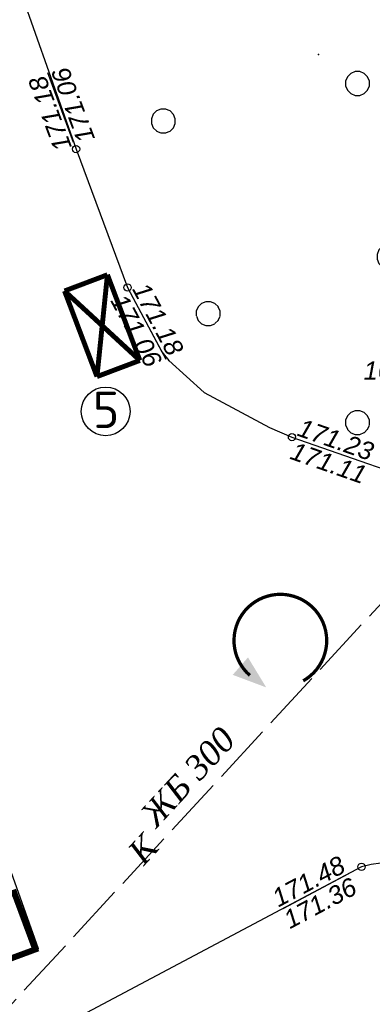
# Model space of a CAD drawing. Header units: metres. Extents: x 2193651 to 2201499, y 493187 to 494493.
# Tile 45 of 76: x 2199636 to 2199665, y 493685 to 493767. Entities that reach past the tile are written whole.
import ezdxf

# ---------------------------------------------------------------- set-up
doc = ezdxf.new("R2010")
doc.units = ezdxf.units.M
doc.set_wipeout_variables(frame=1)
doc.header["$PDSIZE"] = 0.25
doc.linetypes.add('10_2', pattern=[6, 5, -1])
for name, color, linetype in [('15._Разрез 2-2_2_Cuts', 7, 'Continuous'), ('contur_line_building', 7, 'Continuous'), ('contur_line_road', 7, 'Continuous'), ('relief_point', 7, 'Continuous'), ('z_text_net_cell', 7, 'Continuous'), ('z_text_net_pipeline', 7, 'Continuous'), ('z_text_relief_point', 7, 'Continuous')]:
    doc.layers.add(name, color=color, linetype=linetype)
doc.layers.add('Level 1', color=7, linetype='Continuous', lineweight=25)
doc.layers.add('net_pipeline', color=7, linetype='Continuous', lineweight=30)
doc.layers.add('x_polygon', color=7, linetype='Continuous', true_color=0xffffff)
doc.styles.add('Bm-431', font='timesi.ttf')
doc.styles.add('D-131', font='ariali.ttf')
doc.styles.add('стиль1', font='isocpeur.ttf', dxfattribs={"width": 0.9})

# ---------------------------------------------------------------- blocks, each defined once
blk = doc.blocks.new('330p')
at = {"color": 0}
blk.add_point((0, 0), dxfattribs=at)
blk = doc.blocks.new('330')
h = blk.add_hatch(color=0)
edge = h.paths.add_edge_path()
edge.add_arc((0, 0), 0.15, 0, 360.0003)
at = {"color": 0}
blk.add_circle((0, 0), 0.15, dxfattribs=at)
blk = doc.blocks.new('ж9итдщд')
at = {"layer": 'x_polygon', "true_color": 0x5d5d5d}
h = blk.add_hatch(dxfattribs=at)
h.set_pattern_fill('368', color=251, style=0, pattern_type=2)
h.set_pattern_definition([(180, (2196695.702, 493734.3), (-28, -28), [0.39, -27.61]), (157.3801, (2196696.0625, 493734.1512), (-195.99995, 84.00012), [0.39, -363.61]), (135, (2196696.338, 493733.875), (-28, 56), [0.396, -39.202]), (112.6199, (2196696.4877, 493733.5148), (-84.00012, 195.99995), [0.39, -363.61]), (90, (2196696.488, 493733.125), (-28, 28), [0.39, -27.61]), (67.3801, (2196696.3384, 493732.7642), (84.00012, 195.99995), [0.39, -363.61]), (45, (2196696.062, 493732.488), (28, 56), [0.396, -39.202]), (22.6199, (2196695.702, 493732.339), (195.99995, 84.00012), [0.39, -363.61]), (0, (2196695.312, 493732.34), (28, 28), [0.39, -27.61]), (337.3801, (2196694.9514, 493732.4883), (195.99995, -84.00012), [0.39, -363.61]), (315, (2196694.675, 493732.764), (28, -56), [0.396, -39.202]), (292.6199, (2196694.5261, 493733.1247), (84.00012, -195.99995), [0.39, -363.61]), (270, (2196694.526, 493733.515), (28, -28), [0.39, -27.61]), (247.3801, (2196694.6755, 493733.8753), (-84.00012, -195.99995), [0.39, -363.61]), (225, (2196694.951, 493734.151), (-28, -56), [0.396, -39.202]), (202.6199, (2196695.3118, 493734.3005), (-195.99995, -84.00012), [0.39, -363.61]), (180, (2196679.702, 493731.2), (-28, -28), [0.39, -27.61]), (157.3801, (2196680.0625, 493731.0512), (-195.99995, 84.00012), [0.39, -363.61]), (135, (2196680.338, 493730.775), (-28, 56), [0.396, -39.202]), (112.6199, (2196680.4877, 493730.4148), (-84.00012, 195.99995), [0.39, -363.61]), (90, (2196680.488, 493730.025), (-28, 28), [0.39, -27.61]), (67.3801, (2196680.3384, 493729.6642), (84.00012, 195.99995), [0.39, -363.61]), (45, (2196680.062, 493729.388), (28, 56), [0.396, -39.202]), (22.6199, (2196679.702, 493729.239), (195.99995, 84.00012), [0.39, -363.61]), (0, (2196679.312, 493729.24), (28, 28), [0.39, -27.61]), (337.3801, (2196678.9514, 493729.3883), (195.99995, -84.00012), [0.39, -363.61]), (315, (2196678.675, 493729.664), (28, -56), [0.396, -39.202]), (292.6199, (2196678.5261, 493730.0247), (84.00012, -195.99995), [0.39, -363.61]), (270, (2196678.526, 493730.415), (28, -28), [0.39, -27.61]), (247.3801, (2196678.6755, 493730.7753), (-84.00012, -195.99995), [0.39, -363.61]), (225, (2196678.951, 493731.051), (-28, -56), [0.396, -39.202]), (202.6199, (2196679.3118, 493731.2005), (-195.99995, -84.00012), [0.39, -363.61]), (180, (2196698.302, 493720), (-28, -28), [0.39, -27.61]), (157.3801, (2196698.6625, 493719.8512), (-195.99995, 84.00012), [0.39, -363.61]), (135, (2196698.938, 493719.575), (-28, 56), [0.396, -39.202]), (112.6199, (2196699.0877, 493719.2148), (-84.00012, 195.99995), [0.39, -363.61]), (90, (2196699.088, 493718.825), (-28, 28), [0.39, -27.61]), (67.3801, (2196698.9384, 493718.4642), (84.00012, 195.99995), [0.39, -363.61]), (45, (2196698.662, 493718.188), (28, 56), [0.396, -39.202]), (22.6199, (2196698.302, 493718.039), (195.99995, 84.00012), [0.39, -363.61]), (0, (2196697.912, 493718.04), (28, 28), [0.39, -27.61]), (337.3801, (2196697.5514, 493718.1883), (195.99995, -84.00012), [0.39, -363.61]), (315, (2196697.275, 493718.464), (28, -56), [0.396, -39.202]), (292.6199, (2196697.1261, 493718.8247), (84.00012, -195.99995), [0.39, -363.61]), (270, (2196697.126, 493719.215), (28, -28), [0.39, -27.61]), (247.3801, (2196697.2755, 493719.5753), (-84.00012, -195.99995), [0.39, -363.61]), (225, (2196697.551, 493719.851), (-28, -56), [0.396, -39.202]), (202.6199, (2196697.9118, 493720.0005), (-195.99995, -84.00012), [0.39, -363.61]), (180, (2196683.402, 493715.3), (-28, -28), [0.39, -27.61]), (157.3801, (2196683.7625, 493715.1512), (-195.99995, 84.00012), [0.39, -363.61]), (135, (2196684.038, 493714.875), (-28, 56), [0.396, -39.202]), (112.6199, (2196684.1877, 493714.5148), (-84.00012, 195.99995), [0.39, -363.61]), (90, (2196684.188, 493714.125), (-28, 28), [0.39, -27.61]), (67.3801, (2196684.0384, 493713.7642), (84.00012, 195.99995), [0.39, -363.61]), (45, (2196683.762, 493713.488), (28, 56), [0.396, -39.202]), (22.6199, (2196683.402, 493713.339), (195.99995, 84.00012), [0.39, -363.61]), (0, (2196683.012, 493713.34), (28, 28), [0.39, -27.61]), (337.3801, (2196682.6514, 493713.4883), (195.99995, -84.00012), [0.39, -363.61]), (315, (2196682.375, 493713.764), (28, -56), [0.396, -39.202]), (292.6199, (2196682.2261, 493714.1247), (84.00012, -195.99995), [0.39, -363.61]), (270, (2196682.226, 493714.515), (28, -28), [0.39, -27.61]), (247.3801, (2196682.3755, 493714.8753), (-84.00012, -195.99995), [0.39, -363.61]), (225, (2196682.651, 493715.151), (-28, -56), [0.396, -39.202]), (202.6199, (2196683.0118, 493715.3005), (-195.99995, -84.00012), [0.39, -363.61])])
h.paths.add_polyline_path([(2196758.873, 493808.293), (2196752.51, 493820.414), (2196740.606, 493843.033), (2196728.306, 493831.63), (2196721.948, 493824.109), (2196716.128, 493817.212), (2196712.584, 493814.032), (2196705.926, 493809.556), (2196704.266, 493808.648), (2196693.33, 493803.702), (2196686.486, 493800.812), (2196679.386, 493797.558), (2196658.892, 493787.046), (2196654.416, 493784.646), (2196646.701, 493779.898), (2196641.394, 493775.42), (2196635.892, 493768.772), (2196640.402, 493755.994), (2196644.646, 493744.56), (2196647.479, 493739.241), (2196648.034, 493738.536), (2196650.96, 493735.907), (2196656.332, 493733.007), (2196658.196, 493732.214), (2196665.769, 493729.555), (2196667.306, 493729.206), (2196674.249, 493728.467), (2196676.776, 493728.37), (2196697.46, 493738.168), (2196723.91, 493752.73), (2196757.218, 493770.903), (2196741.192, 493799.187)])
at = {"color": 251, "lineweight": 25, "true_color": 0x5d5d5d}
for p, q in [((2196640.199, 493756.539, 342.12), (2196638.068, 493762.28, 342.12)), ((2196644.92, 493744.046, 342.12), (2196647.799, 493738.641, 342.12)), ((2196658.746, 493732.021, 342.22), (2196664.502, 493730.001, 342.22)), ((2196657.466, 493693.294), (2196662.874, 493696.167))]:
    blk.add_line(p, q, dxfattribs=at)
at = {"layer": 'contur_line_building', "color": 251, "lineweight": 30, "true_color": 0x5d5d5d}
blk.add_lwpolyline([(2196615.591, 493713.529), (2196627.406, 493717.738), (2196637.286, 493690), (2196625.471, 493685.791)], close=True, dxfattribs=at)
at = {"layer": 'contur_line_road', "color": 251, "true_color": 0x5d5d5d, "flags": 128}
blk.add_lwpolyline([(2196635.892, 493768.772), (2196640.402, 493755.994), (2196644.646, 493744.56), (2196647.479, 493739.241), (2196648.034, 493738.536), (2196650.96, 493735.907), (2196656.332, 493733.007), (2196658.196, 493732.214), (2196665.769, 493729.555), (2196667.306, 493729.206), (2196674.249, 493728.467), (2196676.776, 493728.37), (2196697.46, 493738.168), (2196723.91, 493752.73), (2196773.762, 493779.93), (2196775.374, 493780.76), (2196778.477, 493782.404)], dxfattribs=at)
blk.add_lwpolyline([(2196630.676, 493659.372), (2196631.426, 493660.65), (2196668.794, 493681.262, 0.986879), (2196663.928, 493696.726), (2196626.58, 493676.89), (2196612.994, 493714.146), (2196597.086, 493757.644), (2196631.836, 493773.052)], format="xyb", dxfattribs=at)
at = {"layer": 'net_pipeline', "color": 251, "linetype": '10_2', "true_color": 0x5d5d5d, "flags": 128}
blk.add_lwpolyline([(2196623.939, 493673.294), (2196676.5, 493730.384), (2196701.549, 493782.147), (2196717.694, 493807.91)], dxfattribs=at)
at = {"layer": 'relief_point', "color": 251, "true_color": 0x5d5d5d, "xscale": 2, "yscale": 2, "zscale": 2}
for name, p in [('330', (2196640.402, 493755.994, 342.12)), ('330', (2196644.646, 493744.56, 342.12)), ('330p', (2196648.034, 493738.536, 342.08)), ('330', (2196658.196, 493732.214, 342.22)), ('330', (2196663.928, 493696.726, 342.72)), ('330p', (2196637.286, 493690))]:
    blk.add_blockref(name, p, dxfattribs=at)
at = {"layer": 'x_polygon', "color": 251, "true_color": 0x5d5d5d, "xscale": 2, "yscale": 2, "zscale": 2}
blk.add_blockref('330p', (2196660.384, 493763.811), dxfattribs=at)
at = {"layer": 'z_text_net_cell', "color": 251, "true_color": 0x5d5d5d, "style": 'D-131'}
blk.add_text('169.62т', height=1.5, dxfattribs=at).set_placement((2196664.1, 493736.954))
at = {"layer": 'z_text_net_pipeline', "color": 251, "true_color": 0x5d5d5d, "style": 'Bm-431'}
for s, p in [(' ЖБ 300 ', (2196646.5, 493699.299)), ('К', (2196645.98, 493696.766))]:
    blk.add_text(s, height=2, rotation=47.36497, dxfattribs=at).set_placement(p)
at = {"layer": 'z_text_relief_point', "color": 251, "true_color": 0x5d5d5d, "style": 'D-131'}
for s, rotation, p in [('171.06', 110.3636, (2196641.977, 493756.869, 342.12)), ('171.18', 110.3636, (2196640.071, 493756.165, 342.12)), ('171.18', 298.04374, (2196644.997, 493744.434, 342.12)), ('171.06', 298.04374, (2196643.202, 493743.482, 342.12)), ('171.23', 340.65692, (2196658.536, 493732.36, 342.22)), ('171.11', 340.65692, (2196657.948, 493730.44, 342.22)), ('171.48', 27.97334, (2196657.078, 493693.371)), ('171.36', 27.97334, (2196658.028, 493691.575))]:
    blk.add_text(s, height=1.5, rotation=rotation, dxfattribs=at).set_placement(p)
at = {"color": 7, "lineweight": 0, "true_color": 0xffffff}
blk.add_wipeout([(2197379.001, 493517.103), (2197495.512, 493517.103), (2197495.512, 494487.366), (2196201.796, 494487.366), (2196201.796, 493187.366), (2197495.512, 493187.366), (2197495.512, 493517.103), (2196554.68, 493517.103), (2196554.68, 493858.249), (2197070.734, 494090.366), (2197224.867, 494090.366), (2197276.818, 493979.65), (2197379.001, 493803.734)], dxfattribs=at)

msp = doc.modelspace()

# ---------------------------------------------------------------- block references
at = {"color": 1, "lineweight": 100}
msp.add_blockref('ж9итдщд', (3000, 0), dxfattribs=at)

# ---------------------------------------------------------------- next in the draw order: hatches: boundary and pattern name
msp.add_hatch(color=5).paths.add_polyline_path([(2199656.075, 493711.544), (2199654.571, 493714.019), (2199653.313, 493712.582)])

# ---------------------------------------------------------------- next in the draw order: linework, layer by layer
at = {"color": 5, "const_width": 0.271}
msp.add_lwpolyline([(2199659.123, 493712.088, 3.137255), (2199654.724, 493712.534, 112.941882)], format="xyb", dxfattribs=at)
at = {"color": 7}
msp.add_circle((2199642.84, 493734.337, -305), 2.008, dxfattribs=at)
at = {"layer": '15._Разрез 2-2_2_Cuts', "color": 84, "const_width": 0.405}
for points in [[(2199642.986, 493745.614), (2199639.45, 493744.277)], [(2199642.123, 493737.205), (2199642.986, 493745.614)], [(2199645.659, 493738.542), (2199642.986, 493745.614)], [(2199642.123, 493737.205), (2199639.45, 493744.277)], [(2199645.659, 493738.542), (2199639.45, 493744.277)], [(2199645.659, 493738.542), (2199642.123, 493737.205)]]:
    msp.add_lwpolyline(points, dxfattribs=at)
at = {"layer": 'Level 1', "color": 5, "linetype": 'Continuous', "const_width": 0.5}
msp.add_lwpolyline([(2199624.05, 493690.427), (2199635.301, 493694.6), (2199637.04, 493689.912), (2199625.788, 493685.739), (2199624.05, 493690.427)], dxfattribs=at)

# ---------------------------------------------------------------- next in the draw order: texts
at = {"color": 7, "style": 'стиль1'}
msp.add_text('5', height=3, dxfattribs=at).set_placement((2199641.782, 493732.962, -305))

doc.saveas('drawing.dxf')
